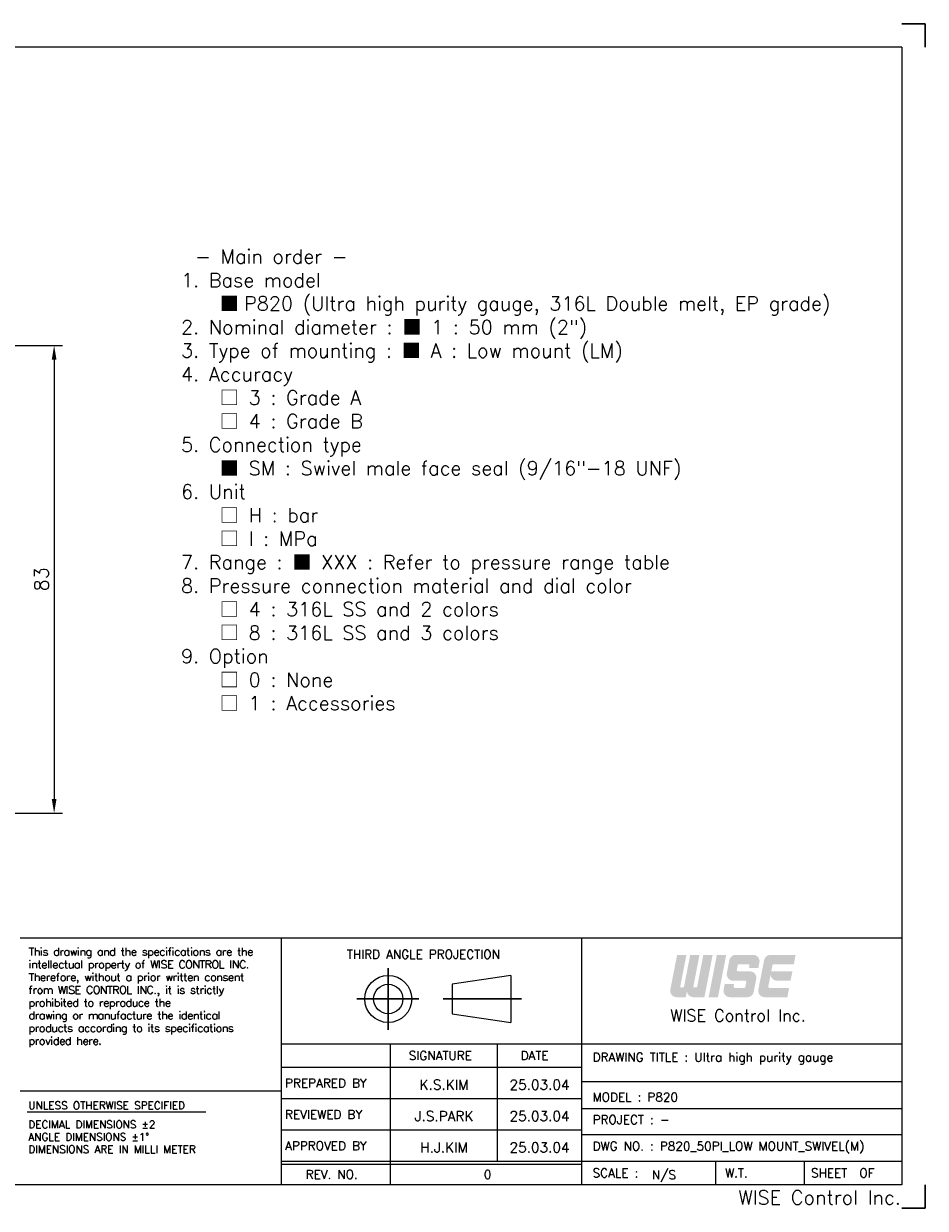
# Model space of a CAD drawing. Extents: x -352 to -55, y -2 to 208.
# Tile 2 of 2: x -215 to -55, y -2 to 208. Entities that reach past the tile are written whole.
import ezdxf
from ezdxf.enums import TextEntityAlignment as Align

# ---------------------------------------------------------------- set-up
doc = ezdxf.new("R2010")
doc.units = 0
doc.header["$LTSCALE"] = 17
doc.header["$MEASUREMENT"] = 0
doc.header["$PDMODE"] = 1
doc.linetypes.add('CENTER', pattern=[2, 1.25, -0.25, 0.25, -0.25])
doc.linetypes.add('DASHEDX2', pattern=[1.5, 1, -0.5])
doc.layers.get('0').update_dxf_attribs({"linetype": 'DASHEDX2', "lineweight": 18})
doc.layers.get('DEFPOINTS').update_dxf_attribs({"linetype": 'CONTINUOUS', "lineweight": 18})
doc.layers.add('4', color=4, linetype='CONTINUOUS', lineweight=30)
doc.styles.add('ROMANC', font='romans.shx', dxfattribs={"bigfont": 'whgtxt.shx'})
doc.styles.add('ROMANS', font='ROMANS.shx', dxfattribs={"bigfont": 'whgtxt.shx'})
doc.dimstyles.new('1', dxfattribs={"dimtxt": 2.5, "dimasz": 2.5, "dimexe": 1.5, "dimexo": 1, "dimgap": 1, "dimtad": 1, "dimdsep": 46, "dimtxsty": 'ROMANS', "dimcen": 2.5, "dimclrd": 7, "dimclre": 7, "dimclrt": 3, "dimadec": 1, "dimazin": 2, "dimtfac": 1, "dimtmove": 0, "dimatfit": 3, "dimfxl": 1, "dimlwd": 18, "dimlwe": 18, "dimarcsym": 0})

# ---------------------------------------------------------------- blocks, each defined once
blk = doc.blocks.new('*D12')
at = {"layer": '4', "color": 7, "lineweight": 18, "transparency": 16777216}
for p, q in [((-227.37, 151.32), (-207.8, 151.32)), ((-209.3, 148.82), (-209.3, 70.92)), ((-234.37, 68.42), (-207.8, 68.42))]:
    blk.add_line(p, q, dxfattribs=at)
at = {"layer": '4', "color": 7, "lineweight": -3, "transparency": 16777216}
for points in [[(-209.72, 148.82), (-208.89, 148.82), (-209.3, 151.32)], [(-209.72, 70.92), (-208.89, 70.92), (-209.3, 68.42)]]:
    blk.add_solid(points, dxfattribs=at)
at = {"layer": 'DEFPOINTS', "color": 0, "lineweight": -3, "transparency": 16777216}
for p in [(-228.37, 151.32), (-235.37, 68.42), (-209.3, 68.42)]:
    blk.add_point(p, dxfattribs=at)
at = {"layer": '4', "color": 3, "lineweight": -3, "transparency": 16777216, "insert": (-211.55, 109.87), "char_height": 2.5, "attachment_point": 5, "rotation": 90, "style": 'ROMANS'}
blk.add_mtext('83', dxfattribs=at)

msp = doc.modelspace()

# ---------------------------------------------------------------- hatches: boundary and pattern name
at = {"layer": '4', "linetype": 'CENTER'}
for points in [[(-97.104, 36.909, 0.4142136), (-95.979, 35.784), (-94.022, 35.784), (-92.563, 43.287), (-94.214, 43.287), (-95.337, 37.509), (-96.012, 37.509), (-94.889, 43.287), (-96.54, 43.287), (-97.663, 37.509), (-98.338, 37.509), (-97.215, 43.287), (-98.866, 43.287), (-100.064, 37.124, 0.4716306), (-98.959, 35.784), (-97.323, 35.784)], [(-90.162, 43.287), (-91.813, 43.287), (-93.271, 35.784), (-91.621, 35.784)], [(-85.291, 36.694), (-84.839, 39.02, 0.4716306), (-85.944, 40.36), (-88.057, 40.36, -0.4716306), (-88.278, 40.629), (-88.118, 41.454, -0.3590367), (-87.897, 41.636), (-86.254, 41.636, -0.4716306), (-86.033, 41.368), (-86.112, 40.961), (-84.462, 40.961), (-84.27, 41.946, 0.4716306), (-85.375, 43.287), (-88.484, 43.287, 0.3590367), (-89.589, 42.376), (-90.041, 40.05, 0.4716306), (-88.936, 38.71), (-86.823, 38.71, -0.4716306), (-86.602, 38.442), (-86.763, 37.616, -0.3590367), (-86.984, 37.434), (-88.626, 37.434, -0.4716306), (-88.847, 37.702), (-88.768, 38.11), (-90.418, 38.11), (-90.61, 37.124, 0.4716306), (-89.505, 35.784), (-86.396, 35.784, 0.3590367)], [(-78.995, 37.434), (-82.473, 37.434, -0.4716306), (-82.694, 37.702), (-82.498, 38.71), (-82.28, 39.835, 0.4142136), (-81.154, 38.71), (-78.747, 38.71), (-78.426, 40.36), (-82.177, 40.36), (-81.965, 41.454, -0.3590367), (-81.744, 41.636), (-78.178, 41.636), (-77.857, 43.287), (-82.332, 43.287, 0.3590367), (-83.436, 42.376), (-84.457, 37.124, 0.4716306), (-83.353, 35.784), (-79.316, 35.784)]]:
    msp.add_hatch(color=1, dxfattribs=at).paths.add_polyline_path(points)

# ---------------------------------------------------------------- linework, layer by layer
at = {"color": 4, "linetype": 'Continuous'}
for p, q in [((-59.03, 204.191), (-347.694, 204.191)), ((-59.03, 204.191), (-59.03, 2.528)), ((-215.346, 46.297), (-168.973, 46.297)), ((-168.973, 46.297), (-59.03, 46.297)), ((-128.34, 39.635), (-138.761, 38.072)), ((-138.761, 38.072), (-138.761, 32.861)), ((-128.34, 39.635), (-128.34, 31.298)), ((-138.761, 32.861), (-128.34, 31.298)), ((-59.03, 2.528), (-347.694, 2.528))]:
    msp.add_line(p, q, dxfattribs=at)
at = {"color": 3, "linetype": 'Continuous'}
for p, q in [((-168.973, 2.528), (-168.973, 46.297)), ((-115.825, 46.297), (-115.825, 2.528)), ((-168.973, 27.539), (-59.03, 27.539)), ((-149.694, 2.528), (-149.694, 27.539)), ((-130.675, 6.697), (-130.675, 27.539)), ((-168.973, 23.37), (-115.825, 23.37)), ((-215.346, 19.202), (-168.973, 19.202)), ((-168.973, 17.813), (-115.825, 17.813)), ((-214.056, 15.444), (-182.421, 15.444)), ((-168.973, 12.255), (-115.825, 12.255)), ((-92.053, 6.697), (-92.053, 2.528)), ((-76.316, 6.697), (-76.316, 2.528)), ((-168.973, 6.176), (-115.825, 6.176))]:
    msp.add_line(p, q, dxfattribs=at)
at = {"color": 7, "linetype": 'Continuous'}
for p, q in [((-59.03, 20.765), (-115.825, 20.765)), ((-115.825, 16.076), (-59.03, 16.076)), ((-59.03, 11.386), (-115.825, 11.386)), ((-168.973, 6.697), (-59.03, 6.697))]:
    msp.add_line(p, q, dxfattribs=at)
at = {"color": 4, "linetype": 'Continuous'}
for radius in [4.168, 2.605]:
    msp.add_circle((-150.077, 35.466), radius, dxfattribs=at)
at = {"layer": '4', "color": 1}
for p, q in [((-54.862, 208.36), (-59.03, 208.36)), ((-54.862, 204.191), (-54.862, 208.36)), ((-54.862, 2.528), (-54.862, -1.64)), ((-54.862, -1.64), (-59.03, -1.64))]:
    msp.add_line(p, q, dxfattribs=at)
at = {"layer": '4', "color": 1, "linetype": 'CENTER'}
for p, q in [((-150.077, 40.919), (-150.077, 30.007)), ((-155.618, 35.466), (-144.623, 35.466)), ((-140.342, 35.466), (-126.42, 35.466))]:
    msp.add_line(p, q, dxfattribs=at)

# ---------------------------------------------------------------- texts
at = {"color": 3, "linetype": 'Continuous'}
for s, height, style, p in [('THIRD ANGLE PROJECTION', 1.56316, 'ROMANS', (-157.42, 42.605)), ('SIGNATURE', 1.5632, 'ROMANS', (-146.429, 24.658)), ('DATE', 1.5632, 'ROMANS', (-126.613, 24.662)), ('DRAWING TITLE : Ultra high purity gauge', 1.56316, 'ROMANS', (-113.846, 24.372)), ('PREPARED BY', 1.56316, 'ROMANS', (-168.361, 19.773)), ('UNLESS OTHERWISE SPECIFIED', 1.35474, 'ROMANS', (-213.872, 15.917)), ('MODEL : P820', 1.56316, 'ROMANS', (-113.846, 17.293)), ('REVIEWED BY', 1.56316, 'ROMANS', (-168.361, 14.215)), ('PROJECT : -', 1.56316, 'ROMANS', (-113.846, 13.296)), ('DECIMAL DIMENSIONS %%P2', 1.35474, 'ROMANS', (-213.872, 12.543)), ('ANGLE DIMENSIONS %%P1%%D', 1.35474, 'ROMANS', (-213.872, 10.35)), ('DIMENSIONS ARE IN MILLI METER', 1.35474, 'ROMANS', (-213.872, 8.156)), ('APPROVED BY', 1.56316, 'ROMANS', (-168.361, 8.657)), ('DWG NO. : P820_50PI_LOW MOUNT_SWIVEL(M)', 1.56316, 'ROMANS', (-113.846, 8.606)), ('REV. NO.', 1.5632, 'ROMANS', (-164.705, 3.577)), ('0', 1.563, 'ROMANC', (-133.124, 3.577)), ('SCALE :         ', 1.56316, 'ROMANS', (-113.846, 3.846)), ('N/S', 1.5632, 'ROMANS', (-103.343, 3.528)), ('W.T. ', 1.5632, 'ROMANS', (-90.361, 3.846)), ('SHEET  OF', 1.5632, 'ROMANS', (-75.121, 3.846))]:
    msp.add_text(s, height=height, dxfattribs=dict(at, style=style)).set_placement(p)
at = {"color": 3, "style": 'ROMANS'}
msp.add_text('WISE Control Inc.', height=2.08421, dxfattribs=at).set_placement((-88.062, 32.541), align=Align.MIDDLE_CENTER)
at = {"color": 3, "linetype": 'Continuous', "style": 'ROMANS'}
for s, p in [('K.S.KIM', (-140.184, 19.376)), ('25.03.04', (-123.25, 19.376)), ('J.S.PARK', (-140.184, 13.818)), ('25.03.04', (-123.25, 13.818)), ('H.J.KIM', (-140.184, 8.26)), ('25.03.04', (-123.25, 8.26))]:
    msp.add_text(s, height=1.7716, dxfattribs=at).set_placement(p, align=Align.CENTER)
msp.add_text('WISE Control Inc.', height=2.50105, dxfattribs=at).set_placement((-59.194, -0.982), align=Align.RIGHT)
at = {"color": 4, "insert": (-186.805, 168.325), "char_height": 2.5, "attachment_point": 1, "style": 'ROMANS'}
msp.add_mtext_dynamic_auto_height_columns('\\pi2.5;{\\C3;- Main order -\\P\\pi0;1. Base model \\P    \\fGulim|b0|i0|c129|p50;■ \\Fromans,whgtxt|c129;P820 (Ultra high purity gauge, 316L Double melt, EP grade)\\P2. Nominal diameter : \\fGulim|b0|i0|c129|p50;■\\Fromans,whgtxt|c129; 1 : 50 mm (2") \\P3. Type of mounting : \\fGulim|b0|i0|c129|p50;■\\Fromans,whgtxt|c129; A : Low mount (LM)\\P4. Accuracy\\P    \\fGulim|b0|i0|c129|p50;□\\Fromans,whgtxt|c129; 3 : Grade A\\P    \\fGulim|b0|i0|c129|p50;□\\Fromans,whgtxt|c129; 4 : Grade B \\P5. Connection type \\P    \\fGulim|b0|i0|c129|p50;■\\Fromans,whgtxt|c129; SM : Swivel male face seal (9/16"-18 UNF)\\P6. Unit\\P    \\fGulim|b0|i0|c129|p50;□\\Fromans,whgtxt|c129; H : bar\\P    \\fGulim|b0|i0|c129|p50;□\\Fromans,whgtxt|c129; I : MPa \\P7. Range : \\fGulim|b0|i0|c129|p50;■\\Fromans,whgtxt|c129; XXX : Refer to pressure range table\\P8. Pressure connection material and dial color\\P    \\fGulim|b0|i0|c129|p50;□\\Fromans,whgtxt|c129; 4 : 316L SS and 2 colors\\P    \\fGulim|b0|i0|c129|p50;□\\Fromans,whgtxt|c129; 8 : 316L SS and 3 colors \\P9. Option\\P    \\fGulim|b0|i0|c129|p50;□\\Fromans,whgtxt|c129; 0 : None\\P    \\fGulim|b0|i0|c129|p50;□\\Fromans,whgtxt|c129; 1 : Accessories }', width=154.05447, gutter_width=0, height=87.704, count=1, dxfattribs=at)
at = {"color": 4, "linetype": 'ByBlock', "insert": (-213.852, 44.528), "char_height": 1.354737, "attachment_point": 1, "style": 'ROMANS'}
msp.add_mtext_dynamic_manual_height_columns('{\\W1.1;\\T0.9;\\C3;This drawing and the specifications are the intellectual property of WISE CONTROL INC. Therefore, without a prior written consent from WISE CONTROL INC., it is strictly prohibited to reproduce the \\Pdrawing or manufacture the identical products according to its specifications provided here. }', width=44.5, gutter_width=189.249, heights=[0], dxfattribs=at)

# ---------------------------------------------------------------- dimensions: what is measured, and where the dimension line sits
at = {"layer": '4', "lineweight": -3}
dim = msp.add_linear_dim(base=(-209.303, 68.423), p1=(-228.371, 151.323), p2=(-235.371, 68.423), angle=90, dimstyle='1', override={"dimdec": 0, "dimtmove": 0}, dxfattribs=at)
dim.commit()
dim.dimension.update_dxf_attribs({"geometry": '*D12', "text_midpoint": (-209.303, 109.873), "dimtype": 160})

doc.saveas('drawing.dxf')
